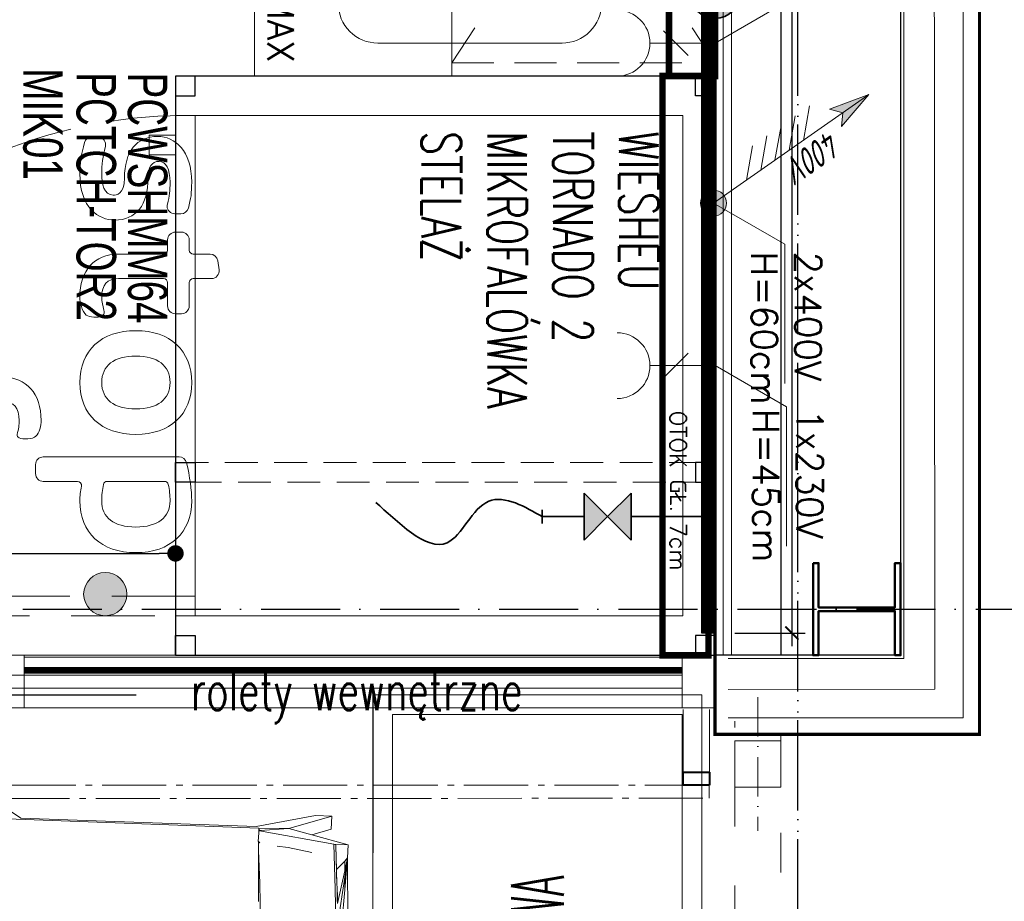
# Model space of a CAD drawing. Header units: metres. Extents: x 5541655 to 5588333, y 5589641 to 5627331.
# Tile 12 of 57: x 5585832 to 5585981, y 5625329 to 5625463. Entities that reach past the tile are written whole.
import ezdxf
from ezdxf.enums import TextEntityAlignment as Align

# ---------------------------------------------------------------- set-up
doc = ezdxf.new("R2010")
doc.units = ezdxf.units.M
doc.header["$MEASUREMENT"] = 0
for name, pattern in [('ACAD_ISO03W100', [30, 12, -18]), ('ACAD_ISO10W100', [18, 12, -3, 0, -3]), ('AM_DIN_G_W050', [13.75, 9.75, -1.5, 1, -1.5]), ('DASHED', [19.05, 12.7, -6.35]), ('DASHED2', [0.375, 0.25, -0.125])]:
    doc.linetypes.add(name, pattern=pattern)
doc.layers.get('0').update_dxf_attribs({"linetype": 'CONTINUOUS', "lineweight": 18})
doc.layers.get('Defpoints').update_dxf_attribs({"linetype": 'CONTINUOUS'})
for name, color, linetype in [('2D- Siatka Modularna', 7, 'ACAD_ISO10W100'), ('Budowlane - Sciany Wew', 7, 'CONTINUOUS'), ('Indeksy_urządzeń_gastronomicznych', 242, 'CONTINUOUS'), ('Otok drewniany', 42, 'CONTINUOUS'), ('struktura', 7, 'CONTINUOUS'), ('Warstwa 1', 7, 'CONTINUOUS'), ('Ściany', 51, 'CONTINUOUS')]:
    doc.layers.add(name, color=color, linetype=linetype)
for name, color, linetype, lineweight in [('_E+E_ŻALUZJE', 34, 'AM_DIN_G_W050', 18), ('a___cienka___0.15', 10, 'CONTINUOUS', 15), ('a___ocieplenie', 214, 'BATTING', 5), ('CHLODNICTWO', 94, 'CONTINUOUS', 20), ('drzwi', 30, 'CONTINUOUS', 20), ('Instalacje elektryczne', 1, 'CONTINUOUS', 20), ('Instalacje Wod-Kan', 92, 'CONTINUOUS', 35), ('MDCP', 7, 'CONTINUOUS', 18), ('MEBLE PKN', 150, 'CONTINUOUS', 20), ('URZADZENIA GASTRO', 242, 'CONTINUOUS', 20), ('WYMIARY WEW', 251, 'CONTINUOUS', 13)]:
    doc.layers.add(name, color=color, linetype=linetype, lineweight=lineweight)
doc.layers.add('a___przekrojowa___0.5', color=7, linetype='CONTINUOUS', lineweight=50, true_color=0x000000)
doc.layers.add('powierzchnie', color=7, linetype='CONTINUOUS', true_color=0xe090c4)
doc.styles.add('Arch-Dim', font='romans.shx', dxfattribs={"width": 0.75})
doc.styles.add('cebart', font='isocpeur.ttf', dxfattribs={"width": 0.7, "oblique": 15, "height": 10})
doc.styles.add('JACEK_07', font='SIMPLEX.SHX', dxfattribs={"width": 0.7})
doc.styles.add('PL_D50', font='GOTHIC.TTF', dxfattribs={"height": 10})
doc.styles.add('RomanS', font='romans.shx')
doc.styles.get("Standard").update_dxf_attribs({"font": 'simplex.shx'})
doc.linetypes.add('BATTING', pattern='A,0.0001,-0.1,[134,ltypeshp.shx,S=0.1,R=0,X=-0.1,Y=0],-0.2,[134,ltypeshp.shx,S=0.1,R=180,X=0.1,Y=0],-0.1', length=0.4001)
doc.dimstyles.new('PLANCO D50', dxfattribs={"dimscale": 0.5, "dimtxt": 10, "dimasz": 5, "dimexe": 10, "dimexo": 15, "dimgap": 5, "dimtad": 1, "dimdec": 0, "dimrnd": 0.5, "dimzin": 12, "dimtxsty": 'PL_D50', "dimblk": 'DOT', "dimcen": 1.25, "dimadec": 0, "dimazin": 0, "dimtfac": 1, "dimtdec": 0, "dimtmove": 1, "dimatfit": 3, "dimldrblk": 'DOT', "dimfxl": 10, "dimfxlon": 1, "dimarcsym": 0})
doc.dimstyles.new('wymiary 10', dxfattribs={"dimscale": 2, "dimtxt": 2.5, "dimasz": 1, "dimexe": 1, "dimexo": 2.5, "dimgap": 0.25, "dimtad": 1, "dimdec": 1, "dimzin": 9, "dimtxsty": 'Arch-Dim', "dimblk": 'ARCHTICK', "dimcen": 1, "dimdle": 1, "dimclrd": 256, "dimclre": 256, "dimclrt": 256, "dimadec": 0, "dimazin": 0, "dimtfac": 1, "dimtdec": 1, "dimtofl": 0, "dimtmove": 1, "dimatfit": 3, "dimldrblk": 'NONE', "dimfxl": 1, "dimtolj": 1, "dimtzin": 0, "dimarcsym": 0})

# ---------------------------------------------------------------- blocks, each defined once
blk = doc.blocks.new('Woda_zimna')
blk.add_hatch(color=256).paths.add_polyline_path([(0, 3.75, -0.414214), (3.75, 0), (-3.75, 0, -0.414214)])
for p, q in [((0, -7.5), (0, 7.5)), ((7.5, 0), (-7.5, 0))]:
    blk.add_line(p, q)
blk.add_circle((0, 0), 3.75)
blk = doc.blocks.new('gn-230')
at = {"layer": 'Instalacje elektryczne'}
for p, q in [((-15.65, -3.75), (-8.15, 3.75)), ((-4, 0), (-19.8, 0))]:
    blk.add_line(p, q, dxfattribs=at)
at = {"layer": 'Instalacje elektryczne', "lineweight": 30}
blk.add_lwpolyline([(-4, -4), (0, -4), (0, 4), (-4, 4)], close=True, dxfattribs=at)
at = {"layer": 'Instalacje elektryczne'}
blk.add_arc((-29.8, 0), 10, 270, 90, dxfattribs=at)
blk = doc.blocks.new('*U352')
blk.add_lwpolyline([(0, 0), (135, 0), (135, -70), (0, -70), (0, 0)])
blk.add_lwpolyline([(106, -17.26), (124, -17.26, -0.414214), (130, -23.26), (130, -51.26, -0.414214), (124, -57.26), (106, -57.26, -0.414214), (100, -51.26), (100, -23.26, -0.414214)], format="xyb", close=True)
at = {"layer": 'Instalacje elektryczne'}
blk.add_lwpolyline([(130, 0), (123.75, 10.83), (102.58, 10.83)], dxfattribs=at)
at = {"layer": 'Instalacje elektryczne', "xscale": -0.5, "yscale": 0.5, "zscale": 0.5, "rotation": 270}
blk.add_blockref('gn-230', (130, 0), dxfattribs=at)
at = {"layer": 'Instalacje Wod-Kan', "rotation": 270}
blk.add_blockref('Woda_zimna', (122.5, 0), dxfattribs=at)
at = {"insert": (133, -68), "char_height": 4, "width": 172.3315, "attachment_point": 9, "style": 'RomanS'}
blk.add_mtext('GASTROMAX', dxfattribs=at)
at = {"layer": 'Indeksy_urządzeń_gastronomicznych', "color": 242, "insert": (116.45, -27.84), "char_height": 6, "width": 20.4806, "attachment_point": 5, "style": 'JACEK_07'}
blk.add_mtext('\\pxql;{\\fArial|b0|i0|c238|p34;BTU01}', dxfattribs=at)
blk = doc.blocks.new('_Dot')
at = {"color": 0, "linetype": 'ByBlock', "lineweight": -2}
blk.add_line((-0.5, 0), (-1, 0), dxfattribs=at)
at = {"color": 0, "linetype": 'ByBlock', "const_width": 0.5}
blk.add_lwpolyline([(-0.25, 0, 1), (0.25, 0, 1)], format="xyb", close=True, dxfattribs=at)
blk = doc.blocks.new('*D450')
at = {"layer": 'Defpoints', "color": 0}
for p in [(5585750.92, 5625381.75), (5585855.32, 5625381.75), (5585855.32, 5625381.72)]:
    blk.add_point(p, dxfattribs=at)
at = {"layer": 'WYMIARY WEW', "color": 0, "lineweight": -2}
for p, q in [((5585750.92, 5625381.72), (5585750.92, 5625376.72)), ((5585753.42, 5625381.72), (5585852.82, 5625381.72)), ((5585855.32, 5625381.72), (5585855.32, 5625376.72))]:
    blk.add_line(p, q, dxfattribs=at)
at = {"layer": 'WYMIARY WEW', "color": 0, "lineweight": -2, "xscale": 2.5, "yscale": 2.5, "zscale": 2.5, "rotation": 180}
blk.add_blockref('_Dot', (5585750.92, 5625381.72), dxfattribs=at)
at = {"layer": 'WYMIARY WEW', "color": 0, "lineweight": -2, "xscale": 2.5, "yscale": 2.5, "zscale": 2.5}
blk.add_blockref('_Dot', (5585855.32, 5625381.72), dxfattribs=at)
at = {"layer": 'WYMIARY WEW', "color": 0, "insert": (5585803.12, 5625389.22), "char_height": 10, "attachment_point": 5, "style": 'PL_D50'}
blk.add_mtext('105', dxfattribs=at)
blk = doc.blocks.new('*U62')
at = {"color": 253, "linetype": 'DASHED', "ltscale": 0.5, "true_color": 0xb4b4b4}
for points in [[(0, 0), (0, -40), (2, -40), (2, 0)], [(65, 0), (65, -40), (63, -40), (63, 0)]]:
    blk.add_lwpolyline(points, close=True, dxfattribs=at)
blk.add_lwpolyline([(0, 0), (0, -40), (65, -40), (65, 0)], close=True)
for points in [[(63, 0), (2, -40)], [(63, -40), (2, 0)]]:
    blk.add_lwpolyline(points, dxfattribs=at)
at = {"color": 7, "insert": (28.97, -35.42), "char_height": 6, "width": 101.2, "attachment_point": 5, "style": 'JACEK_07'}
blk.add_mtext('STOJAK NA TACE', dxfattribs=at)
blk = doc.blocks.new('*U142')
at = {"linetype": 'DASHED', "const_width": 1}
blk.add_lwpolyline([(-63, 0), (25, 0), (25, -7), (-63, -7)], close=True, dxfattribs=at)
at = {"insert": (0, -4.62), "char_height": 2.5, "width": 50, "attachment_point": 5, "style": 'RomanS'}
blk.add_mtext('OTOK GŁ. 7cm', dxfattribs=at)
blk = doc.blocks.new('*U147')
at = {"linetype": 'DASHED', "const_width": 1}
blk.add_lwpolyline([(-216.17, 0), (276.33, 0), (276.33, -7), (-216.17, -7)], close=True, dxfattribs=at)
blk = doc.blocks.new('*U153')
at = {"true_color": 0xf50000}
h = blk.add_hatch(color=1, dxfattribs=at)
edge = h.paths.add_edge_path()
edge.add_spline(control_points=[(33.18, -20.6), (35.01, -20.6), (36.46, -19.1), (36.46, -17.32)], knot_values=[0, 0, 0, 0, 0.2, 0.2, 0.2, 0.2], degree=3, periodic=0)
edge.add_spline(control_points=[(36.46, -17.32), (36.46, -15.49), (35.01, -14.03), (33.18, -14.03)], knot_values=[0.6, 0.6, 0.6, 0.6, 1, 1, 1, 1], degree=3, periodic=0)
edge.add_spline(control_points=[(33.18, -14.03), (31.39, -14.03), (29.89, -15.49), (29.89, -17.32)], knot_values=[0.4, 0.4, 0.4, 0.4, 0.6, 0.6, 0.6, 0.6], degree=3, periodic=0)
edge.add_spline(control_points=[(29.89, -17.32), (29.89, -19.1), (31.39, -20.6), (33.18, -20.6)], knot_values=[0.2, 0.2, 0.2, 0.2, 0.4, 0.4, 0.4, 0.4], degree=3, periodic=0)
at = {"layer": 'Defpoints'}
for p in [(0, 0), (-36.46, -26)]:
    blk.add_point(p, dxfattribs=at)
at = {"layer": 'Warstwa 1', "color": 7, "lineweight": 9}
for points, knots in [([(-20.66, -7.84), (-20.66, -7.84), (-19.08, -7.84), (-19.08, -7.84), (-19.08, -7.84), (-18.75, -7.84), (-18.48, -8.11), (-18.48, -8.44), (-18.48, -8.44), (-18.48, -8.44), (-18.48, -15.29), (-18.48, -15.29), (-18.48, -15.29), (-18.48, -18.98), (-16.02, -21.18), (-11.89, -21.18), (-11.89, -21.18), (-11.24, -21.18), (-9.73, -20.88), (-9.23, -20.21), (-9.23, -20.21), (-8.86, -19.7), (-8.78, -18.45), (-9.07, -17.87), (-9.07, -17.87), (-9.25, -17.53), (-9.5, -17.48), (-9.64, -17.48), (-9.64, -17.48), (-9.68, -17.48), (-9.73, -17.48), (-9.78, -17.49), (-9.78, -17.49), (-9.78, -17.49), (-9.98, -17.54), (-9.98, -17.54), (-9.98, -17.54), (-10.61, -17.7), (-11.26, -17.85), (-11.89, -17.85), (-11.89, -17.85), (-13.85, -17.85), (-14.76, -17.04), (-14.76, -15.29), (-14.76, -15.29), (-14.76, -15.29), (-14.76, -8.44), (-14.76, -8.44), (-14.76, -8.44), (-14.76, -8.11), (-14.49, -7.84), (-14.16, -7.84), (-14.16, -7.84), (-14.16, -7.84), (-10.6, -7.84), (-10.6, -7.84), (-10.6, -7.84), (-9.95, -7.84), (-9.43, -7.31), (-9.43, -6.66), (-9.43, -6.66), (-9.43, -6.66), (-9.43, -5.72), (-9.43, -5.72), (-9.43, -5.72), (-9.43, -5.08), (-9.95, -4.55), (-10.6, -4.55), (-10.6, -4.55), (-10.6, -4.55), (-14.16, -4.55), (-14.16, -4.55), (-14.16, -4.55), (-14.49, -4.55), (-14.76, -4.28), (-14.76, -3.95), (-14.76, -3.95), (-14.76, -3.95), (-14.76, -1.17), (-14.76, -1.17), (-14.76, -1.17), (-14.76, -0.47), (-15.38, 0.09), (-16.1, -0.01), (-16.1, -0.01), (-16.1, -0.01), (-17.48, -0.22), (-17.48, -0.22), (-17.48, -0.22), (-18.05, -0.3), (-18.48, -0.8), (-18.48, -1.38), (-18.48, -1.38), (-18.48, -1.38), (-18.48, -3.95), (-18.48, -3.95), (-18.48, -3.95), (-18.48, -4.28), (-18.75, -4.55), (-19.08, -4.55), (-19.08, -4.55), (-19.08, -4.55), (-20.66, -4.55), (-20.66, -4.55), (-20.66, -4.55), (-21.3, -4.55), (-21.83, -5.08), (-21.83, -5.72), (-21.83, -5.72), (-21.83, -5.72), (-21.83, -6.66), (-21.83, -6.66), (-21.83, -6.66), (-21.83, -7.31), (-21.3, -7.84), (-20.66, -7.84)], [0, 0, 0, 0, 0.033333, 0.033333, 0.033333, 0.033333, 0.066667, 0.066667, 0.066667, 0.066667, 0.1, 0.1, 0.1, 0.1, 0.133333, 0.133333, 0.133333, 0.133333, 0.166667, 0.166667, 0.166667, 0.166667, 0.2, 0.2, 0.2, 0.2, 0.233333, 0.233333, 0.233333, 0.233333, 0.266667, 0.266667, 0.266667, 0.266667, 0.3, 0.3, 0.3, 0.3, 0.333333, 0.333333, 0.333333, 0.333333, 0.366667, 0.366667, 0.366667, 0.366667, 0.4, 0.4, 0.4, 0.4, 0.433333, 0.433333, 0.433333, 0.433333, 0.466667, 0.466667, 0.466667, 0.466667, 0.5, 0.5, 0.5, 0.5, 0.533333, 0.533333, 0.533333, 0.533333, 0.566667, 0.566667, 0.566667, 0.566667, 0.6, 0.6, 0.6, 0.6, 0.633333, 0.633333, 0.633333, 0.633333, 0.666667, 0.666667, 0.666667, 0.666667, 0.7, 0.7, 0.7, 0.7, 0.733333, 0.733333, 0.733333, 0.733333, 0.766667, 0.766667, 0.766667, 0.766667, 0.8, 0.8, 0.8, 0.8, 0.833333, 0.833333, 0.833333, 0.833333, 0.866667, 0.866667, 0.866667, 0.866667, 0.9, 0.9, 0.9, 0.9, 0.933333, 0.933333, 0.933333, 0.933333, 1, 1, 1, 1]), ([(-30.04, -14.4), (-27.45, -14.4), (-27.45, -15.68), (-27.45, -16.1), (-27.45, -16.1), (-27.45, -17.55), (-29.22, -17.85), (-30.71, -17.85), (-30.71, -17.85), (-32, -17.85), (-33.38, -17.67), (-34.84, -17.3), (-34.84, -17.3), (-34.93, -17.28), (-35.02, -17.27), (-35.12, -17.27), (-35.12, -17.27), (-35.77, -17.27), (-36.29, -17.8), (-36.29, -18.46), (-36.29, -18.46), (-36.29, -18.46), (-36.29, -19.35), (-36.29, -19.35), (-36.29, -19.35), (-36.29, -19.87), (-35.94, -20.34), (-35.43, -20.48), (-35.43, -20.48), (-33.72, -20.95), (-32.22, -21.18), (-30.71, -21.18), (-30.71, -21.18), (-25.5, -21.18), (-23.66, -18.33), (-23.66, -15.9), (-23.66, -15.9), (-23.66, -12.62), (-25.92, -10.82), (-30.04, -10.82), (-30.04, -10.82), (-31.72, -10.82), (-32.57, -10.25), (-32.57, -9.13), (-32.57, -9.13), (-32.57, -8.07), (-31.42, -7.47), (-29.41, -7.47), (-29.41, -7.47), (-28.09, -7.47), (-27.39, -7.53), (-26.05, -7.87), (-26.05, -7.87), (-25.96, -7.89), (-25.86, -7.91), (-25.77, -7.91), (-25.77, -7.91), (-25.13, -7.91), (-24.61, -7.38), (-24.61, -6.73), (-24.61, -6.73), (-24.61, -6.73), (-24.61, -5.82), (-24.61, -5.82), (-24.61, -5.82), (-24.61, -5.29), (-24.96, -4.83), (-25.46, -4.69), (-25.46, -4.69), (-26.91, -4.29), (-27.76, -4.18), (-29.41, -4.18), (-29.41, -4.18), (-34.21, -4.18), (-36.36, -6.77), (-36.36, -9.33), (-36.36, -9.33), (-36.36, -12.55), (-34.06, -14.4), (-30.04, -14.4)], [0, 0, 0, 0, 0.047619, 0.047619, 0.047619, 0.047619, 0.095238, 0.095238, 0.095238, 0.095238, 0.142857, 0.142857, 0.142857, 0.142857, 0.190476, 0.190476, 0.190476, 0.190476, 0.238095, 0.238095, 0.238095, 0.238095, 0.285714, 0.285714, 0.285714, 0.285714, 0.333333, 0.333333, 0.333333, 0.333333, 0.380952, 0.380952, 0.380952, 0.380952, 0.428571, 0.428571, 0.428571, 0.428571, 0.47619, 0.47619, 0.47619, 0.47619, 0.52381, 0.52381, 0.52381, 0.52381, 0.571429, 0.571429, 0.571429, 0.571429, 0.619048, 0.619048, 0.619048, 0.619048, 0.666667, 0.666667, 0.666667, 0.666667, 0.714286, 0.714286, 0.714286, 0.714286, 0.761905, 0.761905, 0.761905, 0.761905, 0.809524, 0.809524, 0.809524, 0.809524, 0.857143, 0.857143, 0.857143, 0.857143, 0.904762, 0.904762, 0.904762, 0.904762, 1, 1, 1, 1]), ([(1.04, -21.18), (5.89, -21.18), (8.9, -17.92), (8.9, -12.68), (8.9, -12.68), (8.9, -7.44), (5.89, -4.18), (1.04, -4.18), (1.04, -4.18), (-3.83, -4.18), (-6.85, -7.44), (-6.85, -12.68), (-6.85, -12.68), (-6.85, -17.92), (-3.83, -21.18), (1.04, -21.18)], [0, 0, 0, 0, 0.2, 0.2, 0.2, 0.2, 0.4, 0.4, 0.4, 0.4, 0.6, 0.6, 0.6, 0.6, 1, 1, 1, 1]), ([(13.5, -27.91), (13.5, -27.91), (14.87, -27.91), (14.87, -27.91), (14.87, -27.91), (15.52, -27.91), (16.05, -27.38), (16.05, -26.73), (16.05, -26.73), (16.05, -26.73), (16.05, -21.52), (16.05, -21.52), (16.05, -21.52), (16.05, -21.15), (16.39, -20.86), (16.77, -20.94), (16.77, -20.94), (17.53, -21.09), (18.31, -21.18), (18.98, -21.18), (18.98, -21.18), (23.85, -21.18), (26.87, -17.92), (26.87, -12.68), (26.87, -12.68), (26.87, -7.44), (23.85, -4.18), (18.98, -4.18), (18.98, -4.18), (17.43, -4.18), (15.27, -4.47), (13.21, -4.96), (13.21, -4.96), (12.69, -5.08), (12.32, -5.55), (12.32, -6.1), (12.32, -6.1), (12.32, -6.1), (12.32, -26.73), (12.32, -26.73), (12.32, -26.73), (12.32, -27.38), (12.85, -27.91), (13.5, -27.91)], [0, 0, 0, 0, 0.083333, 0.083333, 0.083333, 0.083333, 0.166667, 0.166667, 0.166667, 0.166667, 0.25, 0.25, 0.25, 0.25, 0.333333, 0.333333, 0.333333, 0.333333, 0.416667, 0.416667, 0.416667, 0.416667, 0.5, 0.5, 0.5, 0.5, 0.583333, 0.583333, 0.583333, 0.583333, 0.666667, 0.666667, 0.666667, 0.666667, 0.75, 0.75, 0.75, 0.75, 0.833333, 0.833333, 0.833333, 0.833333, 1, 1, 1, 1]), ([(-3, -12.68), (-3, -9.37), (-1.53, -7.47), (1.04, -7.47), (1.04, -7.47), (3.58, -7.47), (5.04, -9.37), (5.04, -12.68), (5.04, -12.68), (5.04, -15.97), (3.58, -17.85), (1.04, -17.85), (1.04, -17.85), (-1.53, -17.85), (-3, -15.97), (-3, -12.68)], [0, 0, 0, 0, 0.2, 0.2, 0.2, 0.2, 0.4, 0.4, 0.4, 0.4, 0.6, 0.6, 0.6, 0.6, 1, 1, 1, 1]), ([(18.98, -17.85), (18.18, -17.85), (17.34, -17.77), (16.5, -17.59), (16.5, -17.59), (16.24, -17.53), (16.05, -17.29), (16.05, -17), (16.05, -17), (16.05, -17), (16.05, -8.32), (16.05, -8.32), (16.05, -8.32), (16.05, -8.04), (16.24, -7.79), (16.5, -7.74), (16.5, -7.74), (17.34, -7.56), (18.18, -7.47), (18.98, -7.47), (18.98, -7.47), (21.52, -7.47), (22.98, -9.37), (22.98, -12.68), (22.98, -12.68), (22.98, -16.02), (21.56, -17.85), (18.98, -17.85)], [0, 0, 0, 0, 0.125, 0.125, 0.125, 0.125, 0.25, 0.25, 0.25, 0.25, 0.375, 0.375, 0.375, 0.375, 0.5, 0.5, 0.5, 0.5, 0.625, 0.625, 0.625, 0.625, 0.75, 0.75, 0.75, 0.75, 1, 1, 1, 1]), ([(36.46, -17.32), (36.46, -19.1), (35.01, -20.6), (33.18, -20.6), (33.18, -20.6), (31.39, -20.6), (29.89, -19.1), (29.89, -17.32), (29.89, -17.32), (29.89, -15.49), (31.39, -14.03), (33.18, -14.03), (33.18, -14.03), (35.01, -14.03), (36.46, -15.49), (36.46, -17.32)], [0, 0, 0, 0, 0.2, 0.2, 0.2, 0.2, 0.4, 0.4, 0.4, 0.4, 0.6, 0.6, 0.6, 0.6, 1, 1, 1, 1]), ([(6.81, -27.06), (2.68, -27.06), (0.22, -29.26), (0.22, -32.95), (0.22, -32.95), (0.22, -32.95), (0.22, -35.48), (0.22, -35.48), (0.22, -35.48), (0.22, -35.81), (-0.05, -36.08), (-0.38, -36.08), (-0.38, -36.08), (-0.38, -36.08), (-1.96, -36.08), (-1.96, -36.08), (-1.96, -36.08), (-2.6, -36.08), (-3.13, -36.61), (-3.13, -37.25), (-3.13, -37.25), (-3.13, -37.25), (-3.13, -38.19), (-3.13, -38.19), (-3.13, -38.19), (-3.13, -38.84), (-2.6, -39.37), (-1.96, -39.37), (-1.96, -39.37), (-1.96, -39.37), (-0.38, -39.37), (-0.38, -39.37), (-0.38, -39.37), (-0.05, -39.37), (0.22, -39.64), (0.22, -39.97), (0.22, -39.97), (0.22, -39.97), (0.22, -50.83), (0.22, -50.83), (0.22, -50.83), (0.22, -51.47), (0.75, -52), (1.39, -52), (1.39, -52), (1.39, -52), (2.77, -52), (2.77, -52), (2.77, -52), (3.42, -52), (3.94, -51.47), (3.94, -50.83), (3.94, -50.83), (3.94, -50.83), (3.94, -39.97), (3.94, -39.97), (3.94, -39.97), (3.94, -39.64), (4.21, -39.37), (4.54, -39.37), (4.54, -39.37), (4.54, -39.37), (8.1, -39.37), (8.1, -39.37), (8.1, -39.37), (8.75, -39.37), (9.27, -38.84), (9.27, -38.19), (9.27, -38.19), (9.27, -38.19), (9.27, -37.25), (9.27, -37.25), (9.27, -37.25), (9.27, -36.61), (8.75, -36.08), (8.1, -36.08), (8.1, -36.08), (8.1, -36.08), (4.54, -36.08), (4.54, -36.08), (4.54, -36.08), (4.21, -36.08), (3.94, -35.81), (3.94, -35.48), (3.94, -35.48), (3.94, -35.48), (3.94, -32.95), (3.94, -32.95), (3.94, -32.95), (3.94, -31.18), (4.83, -30.39), (6.81, -30.39), (6.81, -30.39), (7.41, -30.39), (8.11, -30.49), (8.91, -30.71), (8.91, -30.71), (8.91, -30.71), (9.02, -30.72), (9.02, -30.72), (9.02, -30.72), (9.12, -30.72), (9.31, -30.68), (9.44, -30.4), (9.44, -30.4), (9.68, -29.85), (9.65, -28.35), (9.19, -27.84), (9.19, -27.84), (8.75, -27.34), (7.5, -27.06), (6.81, -27.06)], [0, 0, 0, 0, 0.034483, 0.034483, 0.034483, 0.034483, 0.068966, 0.068966, 0.068966, 0.068966, 0.103448, 0.103448, 0.103448, 0.103448, 0.137931, 0.137931, 0.137931, 0.137931, 0.172414, 0.172414, 0.172414, 0.172414, 0.206897, 0.206897, 0.206897, 0.206897, 0.241379, 0.241379, 0.241379, 0.241379, 0.275862, 0.275862, 0.275862, 0.275862, 0.310345, 0.310345, 0.310345, 0.310345, 0.344828, 0.344828, 0.344828, 0.344828, 0.37931, 0.37931, 0.37931, 0.37931, 0.413793, 0.413793, 0.413793, 0.413793, 0.448276, 0.448276, 0.448276, 0.448276, 0.482759, 0.482759, 0.482759, 0.482759, 0.517241, 0.517241, 0.517241, 0.517241, 0.551724, 0.551724, 0.551724, 0.551724, 0.586207, 0.586207, 0.586207, 0.586207, 0.62069, 0.62069, 0.62069, 0.62069, 0.655172, 0.655172, 0.655172, 0.655172, 0.689655, 0.689655, 0.689655, 0.689655, 0.724138, 0.724138, 0.724138, 0.724138, 0.758621, 0.758621, 0.758621, 0.758621, 0.793103, 0.793103, 0.793103, 0.793103, 0.827586, 0.827586, 0.827586, 0.827586, 0.862069, 0.862069, 0.862069, 0.862069, 0.896552, 0.896552, 0.896552, 0.896552, 0.931034, 0.931034, 0.931034, 0.931034, 1, 1, 1, 1]), ([(-24.24, -32.11), (-25.46, -31.79), (-26.86, -31.58), (-27.9, -31.58), (-27.9, -31.58), (-33.26, -31.58), (-36.46, -34.76), (-36.46, -40.08), (-36.46, -40.08), (-36.46, -45.4), (-33.26, -48.58), (-27.9, -48.58), (-27.9, -48.58), (-26.89, -48.58), (-25.52, -48.37), (-24.23, -48.02), (-24.23, -48.02), (-23.73, -47.88), (-23.39, -47.42), (-23.39, -46.89), (-23.39, -46.89), (-23.39, -46.89), (-23.39, -46), (-23.39, -46), (-23.39, -46), (-23.39, -45.35), (-23.91, -44.83), (-24.54, -44.83), (-24.54, -44.83), (-24.63, -44.83), (-24.72, -44.84), (-24.81, -44.86), (-24.81, -44.86), (-25.88, -45.12), (-26.95, -45.26), (-27.9, -45.26), (-27.9, -45.26), (-31.02, -45.26), (-32.6, -43.52), (-32.6, -40.08), (-32.6, -40.08), (-32.6, -36.62), (-31.02, -34.87), (-27.9, -34.87), (-27.9, -34.87), (-26.99, -34.87), (-25.94, -35.02), (-24.83, -35.29), (-24.83, -35.29), (-24.74, -35.31), (-24.65, -35.32), (-24.55, -35.32), (-24.55, -35.32), (-23.91, -35.32), (-23.39, -34.8), (-23.39, -34.15), (-23.39, -34.15), (-23.39, -34.15), (-23.39, -33.24), (-23.39, -33.24), (-23.39, -33.24), (-23.39, -32.71), (-23.74, -32.24), (-24.24, -32.11)], [0, 0, 0, 0, 0.058824, 0.058824, 0.058824, 0.058824, 0.117647, 0.117647, 0.117647, 0.117647, 0.176471, 0.176471, 0.176471, 0.176471, 0.235294, 0.235294, 0.235294, 0.235294, 0.294118, 0.294118, 0.294118, 0.294118, 0.352941, 0.352941, 0.352941, 0.352941, 0.411765, 0.411765, 0.411765, 0.411765, 0.470588, 0.470588, 0.470588, 0.470588, 0.529412, 0.529412, 0.529412, 0.529412, 0.588235, 0.588235, 0.588235, 0.588235, 0.647059, 0.647059, 0.647059, 0.647059, 0.705882, 0.705882, 0.705882, 0.705882, 0.764706, 0.764706, 0.764706, 0.764706, 0.823529, 0.823529, 0.823529, 0.823529, 0.882353, 0.882353, 0.882353, 0.882353, 1, 1, 1, 1]), ([(-4.67, -44.93), (-5.91, -44.67), (-6.3, -44.52), (-6.3, -43.17), (-6.3, -43.17), (-6.3, -43.17), (-6.34, -37.41), (-6.34, -37.41), (-6.34, -37.41), (-6.34, -35.07), (-7.88, -33.11), (-10.46, -32.17), (-10.46, -32.17), (-11.4, -31.78), (-12.49, -31.58), (-13.69, -31.58), (-13.69, -31.58), (-13.73, -31.58), (-13.76, -31.59), (-13.8, -31.59), (-13.8, -31.59), (-13.8, -31.59), (-13.86, -31.59), (-13.86, -31.59), (-13.86, -31.59), (-13.86, -31.59), (-13.96, -31.59), (-13.96, -31.59), (-13.96, -31.59), (-13.99, -31.59), (-14.03, -31.59), (-14.07, -31.6), (-14.07, -31.6), (-18.71, -31.77), (-21.58, -35.02), (-21.58, -40.08), (-21.58, -40.08), (-21.58, -45.32), (-18.56, -48.58), (-13.69, -48.58), (-13.69, -48.58), (-11.81, -48.58), (-10.54, -48.3), (-9.56, -47.68), (-9.56, -47.68), (-9.54, -47.67), (-9.52, -47.66), (-9.49, -47.65), (-9.49, -47.65), (-9.44, -47.63), (-9.39, -47.61), (-9.34, -47.59), (-9.34, -47.59), (-9.14, -47.51), (-8.92, -47.52), (-8.76, -47.64), (-8.76, -47.64), (-8.27, -47.99), (-7.22, -48.37), (-6.55, -48.44), (-6.55, -48.44), (-6.37, -48.46), (-6.19, -48.47), (-6.01, -48.47), (-6.01, -48.47), (-6.01, -48.47), (-6.01, -48.47), (-6.01, -48.47), (-6.01, -48.47), (-4.79, -48.47), (-4.03, -47.99), (-3.86, -47.13), (-3.86, -47.13), (-3.74, -46.49), (-3.49, -45.17), (-4.67, -44.93)], [0, 0, 0, 0, 0.05, 0.05, 0.05, 0.05, 0.1, 0.1, 0.1, 0.1, 0.15, 0.15, 0.15, 0.15, 0.2, 0.2, 0.2, 0.2, 0.25, 0.25, 0.25, 0.25, 0.3, 0.3, 0.3, 0.3, 0.35, 0.35, 0.35, 0.35, 0.4, 0.4, 0.4, 0.4, 0.45, 0.45, 0.45, 0.45, 0.5, 0.5, 0.5, 0.5, 0.55, 0.55, 0.55, 0.55, 0.6, 0.6, 0.6, 0.6, 0.65, 0.65, 0.65, 0.65, 0.7, 0.7, 0.7, 0.7, 0.75, 0.75, 0.75, 0.75, 0.8, 0.8, 0.8, 0.8, 0.85, 0.85, 0.85, 0.85, 0.9, 0.9, 0.9, 0.9, 1, 1, 1, 1]), ([(19.35, -31.58), (14.65, -31.58), (11.62, -34.92), (11.62, -40.08), (11.62, -40.08), (11.62, -45.4), (14.98, -48.58), (20.62, -48.58), (20.62, -48.58), (21.89, -48.58), (23.49, -48.33), (24.79, -47.93), (24.79, -47.93), (25.27, -47.78), (25.6, -47.33), (25.6, -46.81), (25.6, -46.81), (25.6, -46.81), (25.6, -45.92), (25.6, -45.92), (25.6, -45.92), (25.6, -45.27), (25.08, -44.75), (24.44, -44.75), (24.44, -44.75), (24.34, -44.75), (24.25, -44.76), (24.15, -44.78), (24.15, -44.78), (22.95, -45.09), (21.7, -45.26), (20.62, -45.26), (20.62, -45.26), (17.9, -45.26), (16.23, -44.22), (15.66, -42.17), (15.66, -42.17), (15.61, -41.99), (15.65, -41.8), (15.77, -41.65), (15.77, -41.65), (15.88, -41.49), (16.06, -41.4), (16.25, -41.4), (16.25, -41.4), (16.25, -41.4), (25.76, -41.4), (25.76, -41.4), (25.76, -41.4), (26.87, -41.4), (26.87, -40.41), (26.87, -40.08), (26.87, -40.08), (26.87, -34.76), (24.06, -31.58), (19.35, -31.58)], [0, 0, 0, 0, 0.066667, 0.066667, 0.066667, 0.066667, 0.133333, 0.133333, 0.133333, 0.133333, 0.2, 0.2, 0.2, 0.2, 0.266667, 0.266667, 0.266667, 0.266667, 0.333333, 0.333333, 0.333333, 0.333333, 0.4, 0.4, 0.4, 0.4, 0.466667, 0.466667, 0.466667, 0.466667, 0.533333, 0.533333, 0.533333, 0.533333, 0.6, 0.6, 0.6, 0.6, 0.666667, 0.666667, 0.666667, 0.666667, 0.733333, 0.733333, 0.733333, 0.733333, 0.8, 0.8, 0.8, 0.8, 0.866667, 0.866667, 0.866667, 0.866667, 1, 1, 1, 1]), ([(-10.14, -40.63), (-10.12, -41.89), (-10.09, -43.46), (-11.01, -44.39), (-11.01, -44.39), (-11.58, -44.97), (-12.46, -45.26), (-13.69, -45.26), (-13.69, -45.26), (-16.26, -45.26), (-17.73, -43.37), (-17.73, -40.08), (-17.73, -40.08), (-17.73, -36.77), (-16.26, -34.87), (-13.69, -34.87), (-13.69, -34.87), (-12.51, -34.87), (-11.66, -35.15), (-11.08, -35.73), (-11.08, -35.73), (-10.12, -36.7), (-10.13, -38.35), (-10.15, -39.66), (-10.15, -39.66), (-10.15, -39.81), (-10.15, -39.95), (-10.15, -40.08), (-10.15, -40.08), (-10.15, -40.25), (-10.15, -40.44), (-10.14, -40.63)], [0, 0, 0, 0, 0.111111, 0.111111, 0.111111, 0.111111, 0.222222, 0.222222, 0.222222, 0.222222, 0.333333, 0.333333, 0.333333, 0.333333, 0.444444, 0.444444, 0.444444, 0.444444, 0.555556, 0.555556, 0.555556, 0.555556, 0.666667, 0.666667, 0.666667, 0.666667, 0.777778, 0.777778, 0.777778, 0.777778, 1, 1, 1, 1]), ([(22.86, -38), (22.74, -38.16), (22.56, -38.25), (22.37, -38.25), (22.37, -38.25), (22.37, -38.25), (16.32, -38.25), (16.32, -38.25), (16.32, -38.25), (16.12, -38.25), (15.94, -38.16), (15.83, -38), (15.83, -38), (15.71, -37.85), (15.68, -37.66), (15.73, -37.48), (15.73, -37.48), (16.26, -35.71), (17.55, -34.74), (19.35, -34.74), (19.35, -34.74), (21.12, -34.74), (22.4, -35.71), (22.95, -37.47), (22.95, -37.47), (23.01, -37.65), (22.97, -37.84), (22.86, -38)], [0, 0, 0, 0, 0.125, 0.125, 0.125, 0.125, 0.25, 0.25, 0.25, 0.25, 0.375, 0.375, 0.375, 0.375, 0.5, 0.5, 0.5, 0.5, 0.625, 0.625, 0.625, 0.625, 0.75, 0.75, 0.75, 0.75, 1, 1, 1, 1])]:
    blk.add_open_spline(points, degree=3, knots=knots, dxfattribs=at)
blk = doc.blocks.new('Podstawa pod piece')
at = {"linetype": 'Continuous', "lineweight": 25}
for points in [[(0, -82), (88, -82), (88, 0), (0, 0), (0, -82)], [(0, 0), (3, 0), (3, -3), (0, -3)], [(88, 0), (85, 0), (85, -3), (88, -3)], [(0, -82), (3, -82), (3, -79), (0, -79)], [(88, -82), (85, -82), (85, -79), (88, -79)]]:
    blk.add_lwpolyline(points, dxfattribs=at)
for points in [[(61.7, 0), (58.7, 0), (58.7, -3), (61.7, -3)], [(61.7, -82), (58.7, -82), (58.7, -79), (61.7, -79)]]:
    blk.add_lwpolyline(points, close=True, dxfattribs=at)
at = {"linetype": 'DASHED2', "ltscale": 20}
blk.add_lwpolyline([(58.7, 0), (61.7, 0), (61.7, -82), (58.7, -82)], close=True, dxfattribs=at)
blk = doc.blocks.new('CEBART-ZAW-URZ')
h = blk.add_hatch(color=256)
h.paths.add_polyline_path([(-16.33, 0), (-12.78, -3.56), (-12.78, 3.56)])
h.paths.add_polyline_path([(-19.89, 3.56), (-19.89, -3.56), (-16.33, 0)])
for p, q in [((-19.89, 3.56), (-19.89, -3.56)), ((-19.89, 3.56), (-16.33, 0)), ((-12.78, 3.56), (-16.33, 0)), ((-12.78, 3.56), (-12.78, -3.56)), ((-26.28, 1.05), (-26.28, -1.05)), ((-26.28, 0), (-19.89, 0)), ((-19.89, -3.56), (-16.33, 0)), ((-12.78, -3.56), (-16.33, 0)), ((-12.78, 0), (0, 0))]:
    blk.add_line(p, q)
at = {"start_tangent": (-0.861524, 0.507717), "end_tangent": (-0.755154, 0.655547)}
blk.add_spline([(-26.28, 0), (-34.4, 2.34), (-40.71, -3.97), (-51.56, 2.15)], degree=3, dxfattribs=at)
blk = doc.blocks.new('K-400')
at = {"layer": 'Instalacje elektryczne'}
h = blk.add_hatch(color=256, dxfattribs=at)
h.paths.add_polyline_path([(34.29, 29.72), (40.76, 40.76), (33.87, 33.87)])
h.paths.add_polyline_path([(40.76, 40.76), (29.72, 34.29), (33.87, 33.87)])
blk.add_hatch(color=256, dxfattribs=at).paths.add_polyline_path([(3.96, 0, 1), (-3.96, 0, 1)])
for p, q in [((0, 0), (40.76, 40.76)), ((40.76, 40.76), (29.72, 34.29)), ((40.76, 40.76), (34.29, 29.72)), ((23.56, 34.17), (23.56, 23.56)), ((29.72, 34.29), (33.87, 33.87)), ((34.29, 29.72), (33.87, 33.87)), ((19.83, 30.44), (19.83, 19.83)), ((16.11, 26.71), (16.11, 16.11)), ((12.38, 22.99), (12.38, 12.38)), ((8.65, 19.26), (8.65, 8.65))]:
    blk.add_line(p, q, dxfattribs=at)
blk.add_circle((0, 0), 3.96, dxfattribs=at)
at = {"layer": 'Instalacje elektryczne', "style": 'cebart', "oblique": 15, "width": 0.7}
blk.add_text('400V', height=8, rotation=225, dxfattribs=at).set_placement((30.91, 28.38))
blk = doc.blocks.new('*U45')
at = {"layer": 'Instalacje elektryczne'}
for points in [[(19.31, -0.25), (25.57, 10.58), (46.73, 10.58)], [(44, 0), (50.25, 10.83), (71.42, 10.83)]]:
    blk.add_lwpolyline(points, dxfattribs=at)
at = {"layer": 'URZADZENIA GASTRO'}
blk.add_lwpolyline([(6, -82), (82, -82), (82, -4.9), (6, -4.9), (6, -82)], dxfattribs=at)
for points in [[(6, -82), (82, -82), (82, -79), (6, -79)], [(9, -82), (12, -82), (12, -86), (9, -86)]]:
    blk.add_lwpolyline(points, close=True, dxfattribs=at)
at = {"layer": 'URZADZENIA GASTRO', "color": 253, "linetype": 'DASHED', "true_color": 0x9e9e9e}
blk.add_lwpolyline([(82, -155), (82, -79), (79, -79), (79, -155)], close=True, dxfattribs=at)
blk.add_arc((80.5, -80.5), 74.5, 178.8463, 271.1537, dxfattribs=at)
at = {"layer": 'CHLODNICTWO'}
blk.add_blockref('Podstawa pod piece', (0, 0), dxfattribs=at)
at = {"layer": 'Instalacje elektryczne'}
for name, p, xscale, yscale, zscale, rotation in [('K-400', (19.31, -0.25), 0.4999999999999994, 0.4999999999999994, 0.4999999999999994, 79.91980827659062), ('gn-230', (44, 0), 0.5, 0.5, 0.5, 90)]:
    blk.add_blockref(name, p, dxfattribs=dict(at, xscale=xscale, yscale=yscale, zscale=zscale, rotation=rotation))
at = {"layer": 'Instalacje Wod-Kan', "rotation": 90}
blk.add_blockref('CEBART-ZAW-URZ', (66.94, 0), dxfattribs=at)
at = {"color": 242, "insert": (46.41, -26.59), "char_height": 6, "width": 76, "attachment_point": 5, "style": 'JACEK_07'}
blk.add_mtext('\\pxql;WIESHEU\\PTORNADO 2\\PMIKROFALÓWKA\\P{\\C94;STELAŻ}', dxfattribs=at)
at = {"layer": 'Indeksy_urządzeń_gastronomicznych', "color": 242, "char_height": 6, "width": 18.3, "attachment_point": 1, "style": 'JACEK_07'}
for s, insert in [('\\pxqc;{\\fArial|b0|i0|c238|p34;PCWSHMM64}', (9.39, -83.24)), ('\\pxqc;{\\fArial|b0|i0|c238|p34;PCTCH-TOR2}', (9.17, -91.04)), ('\\pxqc;{\\fArial|b0|i0|c238|p34;MIK01}', (-1.84, -99.14))]:
    blk.add_mtext(s, dxfattribs=dict(at, insert=insert))
at = {"layer": 'Instalacje elektryczne', "char_height": 4, "width": 32.4538, "attachment_point": 1}
for s, insert in [('2x400V\\PH=60cm', (26.67, 16.14)), ('1x230V\\PH=45cm', (50.6, 16.39))]:
    blk.add_mtext(s, dxfattribs=dict(at, insert=insert))
blk = doc.blocks.new('_ArchTick')
at = {"color": 0, "linetype": 'ByBlock', "const_width": 0.15}
blk.add_lwpolyline([(-0.5, -0.5), (0.5, 0.5)], dxfattribs=at)
blk = doc.blocks.new('*D49')
at = {"lineweight": -2, "transparency": 16777216}
for p, q in [((788.17, 9354.96), (788.17, 9365.64)), ((1230.3, 9354.96), (1230.3, 9365.64)), ((786.17, 9363.64), (1232.3, 9363.64))]:
    blk.add_line(p, q, dxfattribs=at)
at = {"layer": 'Defpoints', "color": 0, "transparency": 16777216}
for p in [(1230.3, 9363.64), (788.17, 9349.96), (1230.3, 9349.96)]:
    blk.add_point(p, dxfattribs=at)
at = {"lineweight": -2, "transparency": 16777216, "xscale": 2, "yscale": 2, "zscale": 2, "rotation": 180}
blk.add_blockref('_ArchTick', (788.17, 9363.64), dxfattribs=at)
at = {"lineweight": -2, "transparency": 16777216, "xscale": 2, "yscale": 2, "zscale": 2}
blk.add_blockref('_ArchTick', (1230.3, 9363.64), dxfattribs=at)
at = {"transparency": 16777216, "insert": (1009.23, 9367.12), "char_height": 5, "attachment_point": 5, "style": 'Arch-Dim'}
blk.add_mtext('\\A1;442,1', dxfattribs=at)
blk = doc.blocks.new('_None', base_point=(2.5, 0))
blk = doc.blocks.new('Z$W@#18078')
blk.add_wipeout([(172.53, 51.02), (172.63, 53.02), (170.14, 53.13), (161.11, 51.5), (125.35, 52.89), (122.21, 54.99), (119.96, 54.96), (119.6, 53.42), (121.04, 51.02), (120.97, 10.2), (119.52, 7.8), (119.6, 5.8), (121.6, 5.88), (125.27, 8.31), (161.03, 9.58), (170.06, 7.91), (172.55, 8.02), (172.45, 10.02), (169.5, 10.87), (174.99, 12.37), (175.05, 48.67), (169.88, 50.09)])
at = {"linetype": 'Continuous', "lineweight": 0}
for p, q in [((174.99, 46.66), (174.93, 14.37)), ((174.49, 19.24), (173.48, 30.51)), ((173.19, 28.94), (173.05, 19.04)), ((161.71, 26.44), (161.56, 18.19)), ((174.49, 17.3), (173.44, 24.28)), ((161.37, 20.99), (161.39, 14.63)), ((173.38, 21.3), (173.36, 20.72)), ((173.38, 21.27), (173.37, 20.48)), ((173.38, 21.27), (174.49, 16.34)), ((173.37, 20.48), (173.32, 18.67)), ((173.36, 20.37), (173.32, 18.67)), ((173.36, 20.72), (173.36, 20.69)), ((173.36, 20.69), (173.36, 20.48)), ((173.36, 20.69), (173.37, 20.48)), ((173.36, 20.48), (173.36, 20.48)), ((173.36, 20.37), (173.37, 20.48)), ((173.36, 20.43), (173.36, 20.48)), ((173.37, 20.48), (173.36, 20.41)), ((173.36, 20.37), (173.36, 20.37)), ((161.56, 18.19), (161.39, 13.25)), ((173.05, 19.04), (172.83, 12.3)), ((173.31, 18.49), (173.13, 12.5)), ((173.31, 18.49), (173.26, 16.14)), ((173.31, 18.57), (173.32, 18.64)), ((173.31, 18.49), (173.31, 18.57)), ((173.32, 18.64), (173.32, 18.67)), ((174.49, 17.3), (174.49, 19.24)), ((174.93, 14.37), (174.49, 19.24)), ((174.93, 14.37), (174.49, 17.3)), ((173.26, 16.14), (173.13, 12.5)), ((174.49, 14.84), (173.26, 16.14)), ((174.49, 14.84), (174.49, 16.34)), ((174.49, 16.34), (174.93, 14.37)), ((161.39, 14.63), (161.39, 13.25)), ((169.51, 13.55), (165.88, 12.79)), ((174.93, 14.37), (174.49, 14.84)), ((174.93, 14.37), (174.99, 12.37)), ((161.39, 13.25), (161.4, 11.97)), ((161.4, 11.97), (161.49, 12.14)), ((161.49, 11.99), (161.4, 11.87)), ((161.4, 11.97), (161.4, 11.87)), ((161.57, 12.1), (161.49, 11.99)), ((172.83, 12.3), (161.52, 10.23)), ((164.24, 12.58), (165.88, 12.79)), ((169.5, 10.87), (174.99, 12.37)), ((172.98, 12.31), (172.83, 12.3)), ((173.13, 12.31), (172.98, 12.31)), ((173.13, 12.5), (173.13, 12.44)), ((173.13, 12.39), (173.13, 12.44)), ((173.13, 12.39), (173.13, 12.35)), ((174.99, 12.37), (173.13, 12.31)), ((173.13, 12.31), (173.13, 12.35)), ((161.37, 11.87), (161.34, 11.86)), ((161.41, 10.58), (161.34, 11.86)), ((161.37, 11.84), (161.4, 11.87)), ((161.4, 11.87), (161.37, 11.87)), ((161.41, 9.89), (161.41, 10.58)), ((165.98, 9.91), (169.5, 10.87)), ((169.5, 10.87), (172.45, 10.02)), ((161.41, 9.87), (121.15, 8.36)), ((125.27, 8.31), (161.03, 9.58)), ((161.03, 9.58), (170.06, 7.91)), ((161.4, 9.86), (165.98, 9.91)), ((161.4, 9.86), (161.41, 9.87)), ((161.56, 10.19), (161.41, 9.89)), ((161.41, 9.87), (161.41, 9.89)), ((161.56, 10.19), (165.98, 9.91)), ((172.55, 8.02), (165.98, 9.91)), ((172.45, 10.02), (172.55, 8.02)), ((121.6, 5.88), (125.27, 8.31)), ((170.06, 7.91), (172.55, 8.02))]:
    blk.add_line(p, q, dxfattribs=at)
blk = doc.blocks.new('*U541')
for points in [[(210, -105), (210, 0), (260, 0), (260, -105)], [(213, -102), (213, -3), (257, -3), (257, -102)]]:
    blk.add_lwpolyline(points, close=True)
at = {"xscale": -1, "rotation": 180}
blk.add_blockref('Z$W@#18078', (31.23, -10.42), dxfattribs=at)
at = {"style": 'JACEK_07', "width": 0.5}
blk.add_text('DONICA BETONOWA', height=8, rotation=90, dxfattribs=at).set_placement((235, -52.5), align=Align.MIDDLE_CENTER)
at = {"layer": 'Defpoints', "linetype": 'ACAD_ISO03W100', "ltscale": 2}
blk.add_lwpolyline([(-210, 0), (210, 0), (210, -250), (-210, -250)], close=True, dxfattribs=at)
blk = doc.blocks.new('*U542')
blk.add_lwpolyline([(25315.52, 17951.64), (25415.52, 17951.64), (25415.52, 17949.64), (25315.52, 17949.64)], close=True)
at = {"color": 6, "true_color": 0xff29ff, "const_width": 1}
blk.add_lwpolyline([(25315.52, 17949.64), (25415.52, 17949.64)], dxfattribs=at)
at = {"color": 7, "insert": (25366.04, 17945.59), "char_height": 6, "attachment_point": 5, "style": 'JACEK_07'}
blk.add_mtext('rolety wewnętrzne', dxfattribs=at)
blk = doc.blocks.new('*U48')
at = {"color": 4, "linetype": 'DASHED', "ltscale": 0.5, "const_width": 2}
blk.add_lwpolyline([(788.17, 9350.96), (1230.3, 9350.96)], dxfattribs=at)
blk.add_lwpolyline([(788.17, 9351.96), (1230.3, 9351.96), (1230.3, 9349.96), (788.17, 9349.96)], close=True)
dim = blk.add_linear_dim(base=(1230.3, 9363.64), p1=(788.17, 9349.96), p2=(1230.3, 9349.96), dimstyle='wymiary 10')
dim.commit()
dim.dimension.update_dxf_attribs({"geometry": '*D49', "text_midpoint": (1009.23, 9367.12)})

msp = doc.modelspace()

# ---------------------------------------------------------------- linework, layer by layer
at = {"layer": '2D- Siatka Modularna', "lineweight": 25}
for p, q in [((5585949.87, 5625089.25), (5585949.87, 5627132.53)), ((5585949.87, 5624710.9), (5585949.87, 5627132.53)), ((5584691.82, 5625373.25), (5586101.82, 5625373.25)), ((5584691.82, 5625373.25), (5586251.82, 5625373.25))]:
    msp.add_line(p, q, dxfattribs=at)
at = {"layer": '_E+E_ŻALUZJE'}
msp.add_lwpolyline([(5585936.46, 5625348.25), (5585936.46, 5625358.25)], dxfattribs=at)
at = {"layer": 'a___cienka___0.15', "linetype": 'ACAD_ISO10W100', "ltscale": 0.5}
msp.add_line((5585943.82, 5625359.89), (5585943.82, 5625339.57), dxfattribs=at)
at = {"layer": 'a___cienka___0.15'}
for points in [[(5585939.32, 5625356.75), (5585975, 5625356.75), (5585975, 5626314.25)], [(5585939.32, 5625365.75), (5585966, 5625365.75), (5585966, 5626314.25)]]:
    msp.add_lwpolyline(points, dxfattribs=at)
msp.add_lwpolyline([(5585940.32, 5625346.23), (5585947.32, 5625346.23), (5585947.32, 5625353.23), (5585940.32, 5625353.23)], close=True, dxfattribs=at)
at = {"layer": 'a___ocieplenie', "color": 0, "linetype": 'BATTING', "ltscale": 10}
msp.add_lwpolyline([(5585939.32, 5625361.06), (5585970.73, 5625361.11), (5585970.01, 5626314.25)], dxfattribs=at)
at = {"layer": 'a___przekrojowa___0.5'}
msp.add_lwpolyline([(5585952.2, 5625380.25), (5585953.05, 5625380.25), (5585953.05, 5625373.52), (5585964.65, 5625373.52), (5585964.65, 5625380.25), (5585965.5, 5625380.25), (5585965.5, 5625366.25), (5585964.65, 5625366.25), (5585964.65, 5625372.97), (5585953.05, 5625372.97), (5585953.05, 5625366.25), (5585952.2, 5625366.25), (5585952.2, 5625380.25)], dxfattribs=at)
at = {"layer": 'Budowlane - Sciany Wew', "color": 251, "linetype": 'Continuous', "lineweight": 20}
for points in [[(5585938.57, 5625366.25), (5585938.57, 5626011.5), (5585873.57, 5626011.5), (5585873.57, 5626019), (5585938.57, 5626019), (5585938.57, 5626273.5), (5585898.57, 5626273.5), (5585898.56, 5626281), (5585938.57, 5626281), (5585938.57, 5626318.5), (5585965.51, 5626318.5)], [(5585939.82, 5625366.25), (5585939.82, 5626012.75), (5585874.82, 5626012.75), (5585874.82, 5626017.75), (5585939.82, 5626017.75), (5585939.82, 5626274.75), (5585899.82, 5626274.75), (5585899.81, 5626279.75), (5585939.82, 5626279.75), (5585939.82, 5626317.25), (5585965.51, 5626317.25)]]:
    msp.add_lwpolyline(points, dxfattribs=at)
at = {"layer": 'drzwi'}
msp.add_lwpolyline([(5585829.82, 5625363.25), (5585932.32, 5625363.25), (5585932.32, 5625361.25), (5585829.82, 5625361.25)], close=True, dxfattribs=at)
at = {"layer": 'MDCP', "lineweight": 30}
msp.add_line((5585965.5, 5625366.25), (5585937.32, 5625366.25), dxfattribs=at)
msp.add_lwpolyline([(5585965.51, 5626314.25), (5585965.5, 5625366.25)], dxfattribs=at)
at = {"layer": 'struktura'}
msp.add_line((5585947.32, 5626315.84), (5585947.32, 5625366.25), dxfattribs=at)
at = {"layer": 'WYMIARY WEW'}
msp.add_line((5585832.32, 5625366.25), (5585932.32, 5625366.25), dxfattribs=at)

# ---------------------------------------------------------------- block references
at = {"rotation": 270}
msp.add_blockref('*U153', (5585861.96, 5625408.71), dxfattribs=at)
at = {"layer": 'CHLODNICTWO', "rotation": 270}
for name, p in [('*U352', (5585937.32, 5625589.25)), ('*U62', (5585937.32, 5625519.25))]:
    msp.add_blockref(name, p, dxfattribs=at)
at = {"layer": 'MEBLE PKN', "rotation": 270}
msp.add_blockref('*U45', (5585937.32, 5625454.25), dxfattribs=at)
at = {"layer": 'MEBLE PKN'}
msp.add_blockref('*U541', (5585675.32, 5625360.25), dxfattribs=at)
at = {"layer": 'Otok drewniany', "rotation": 270}
for name, p in [('*U147', (5585937.32, 5625730.58)), ('*U142', (5585936.32, 5625391.25))]:
    msp.add_blockref(name, p, dxfattribs=at)
at = {"layer": 'powierzchnie', "rotation": 270}
msp.add_blockref('*U48', (5576585.36, 5626599.92), dxfattribs=at)

# ---------------------------------------------------------------- dimensions: what is measured, and where the dimension line sits
at = {"layer": 'WYMIARY WEW'}
dim = msp.add_linear_dim(base=(5585855.32, 5625381.72), p1=(5585750.92, 5625381.75), p2=(5585855.32, 5625381.75), dimstyle='PLANCO D50', override={"dimtxsty": 'PL_D50', "dimldrblk": 'Dot', "dimfxl": 0.8}, dxfattribs=at)
dim.commit()
dim.dimension.update_dxf_attribs({"geometry": '*D450', "text_midpoint": (5585803.12, 5625389.22)})

# ---------------------------------------------------------------- next in the draw order: linework, layer by layer
at = {"layer": '_E+E_ŻALUZJE'}
msp.add_lwpolyline([(5585932.46, 5625348.25), (5585932.46, 5625358.25)], dxfattribs=at)
at = {"layer": '_E+E_ŻALUZJE', "lineweight": 40}
msp.add_lwpolyline([(5585932.46, 5625348.5), (5585936.46, 5625348.5), (5585936.46, 5625346.5), (5585932.46, 5625346.5)], close=True, dxfattribs=at)
at = {"layer": '_E+E_ŻALUZJE'}
msp.add_lwpolyline([(5585936.41, 5625346.52), (5585829.46, 5625346.5), (5585829.46, 5625344.5), (5585936.41, 5625344.52)], close=True, dxfattribs=at)
at = {"layer": 'a___cienka___0.15', "linetype": 'ACAD_ISO03W100', "ltscale": 0.5}
for points in [[(5584988.32, 5625356.25), (5584988.32, 5625273.25), (5585947.32, 5625273.25), (5585947.32, 5625356.25)], [(5584995.32, 5625356.25), (5584995.32, 5625280.25), (5585940.32, 5625280.25), (5585940.32, 5625356.25)]]:
    msp.add_lwpolyline(points, dxfattribs=at)
at = {"layer": 'drzwi'}
for points in [[(5585832.32, 5625366.25), (5585832.32, 5625358.25), (5585827.32, 5625358.25), (5585827.32, 5625366.25)], [(5585937.32, 5625366.25), (5585937.32, 5625358.25), (5585932.32, 5625358.25), (5585932.32, 5625366.25)]]:
    msp.add_lwpolyline(points, close=True, dxfattribs=at)
at = {"layer": 'WYMIARY WEW'}
msp.add_line((5585932.32, 5625358.25), (5585832.32, 5625358.25), dxfattribs=at)
at = {"layer": 'Ściany', "color": 0, "const_width": 0.5}
msp.add_lwpolyline([(5585937.32, 5626319.75), (5585965.51, 5626319.75), (5585965.51, 5626314.25), (5585977.5, 5626314.25), (5585977.5, 5625354.25), (5585937.32, 5625354.25), (5585937.32, 5626010.25), (5585872.32, 5626010.25), (5585872.32, 5626020.25), (5585937.32, 5626020.25), (5585937.32, 5626272.25), (5585897.32, 5626272.25), (5585897.31, 5626282.25), (5585937.32, 5626282.25)], close=True, dxfattribs=at)

# ---------------------------------------------------------------- next in the draw order: block references
at = {"color": 0}
msp.add_blockref('*U542', (5560516.8, 5607414.32), dxfattribs=at)

doc.saveas('drawing.dxf')
